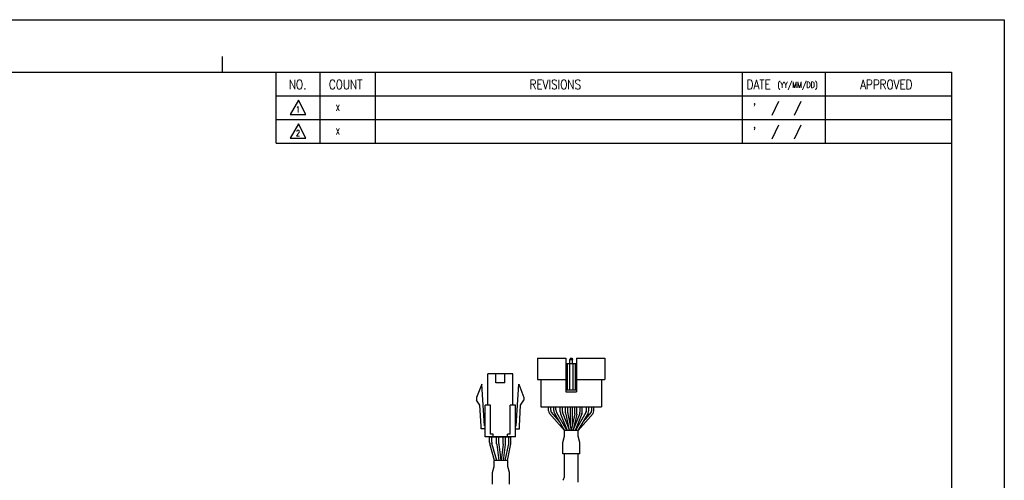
# Model space of a CAD drawing. Header units: millimetres. Extents: x 0 to 594, y 0 to 420.
# Tile 5 of 5: x 220 to 594, y 245 to 420. Entities that reach past the tile are written whole.
import ezdxf

# ---------------------------------------------------------------- set-up
doc = ezdxf.new("R2010")
doc.units = ezdxf.units.MM
doc.layers.add('DIM', color=3, linetype='Continuous')
doc.layers.add('SHEET', color=1, linetype='Continuous')
doc.styles.add('SHEET1', font='ROMANS.SHX', dxfattribs={"width": 0.8, "height": 3})

msp = doc.modelspace()

# ---------------------------------------------------------------- linework, layer by layer
at = {"color": 4}
msp.add_line((297, 406), (297, 400), dxfattribs=at)
at = {"color": 0}
for p, q in [((416.7076, 291.255), (416.7076, 283.255)), ((416.7076, 291.255), (427.5076, 291.255)), ((420.929, 271.3095), (420.929, 272.855)), ((421.729, 271.5265), (421.729, 272.855)), ((422.8669, 271.3817), (422.8669, 272.855)), ((423.1411, 270.3709), (426.9575, 263.855)), ((423.6669, 271.5987), (423.6669, 272.855)), ((423.9411, 270.5879), (427.8847, 263.855)), ((425.3483, 270.8611), (425.3483, 272.855)), ((425.4916, 270.1177), (427.9991, 263.855)), ((426.1483, 271.0153), (426.1483, 272.855)), ((426.2916, 270.2719), (428.8608, 263.855)), ((427.3669, 270.4741), (427.3669, 272.855)), ((428.1669, 270.5189), (428.1669, 272.855)), ((432.7236, 270.2719), (430.1544, 263.855)), ((430.8669, 270.5189), (430.8669, 272.855)), ((433.5236, 270.1177), (431.0161, 263.855)), ((435.0926, 270.5879), (431.1491, 263.855)), ((431.6669, 270.475), (431.6669, 272.855)), ((435.8926, 270.3709), (432.0762, 263.855)), ((432.8669, 271.0153), (432.8669, 272.855)), ((433.6669, 270.8611), (433.6669, 272.855)), ((435.3669, 271.5987), (435.3669, 272.855)), ((436.1669, 271.3817), (436.1669, 272.855)), ((437.2862, 271.5265), (437.2862, 272.855)), ((438.0862, 271.3095), (438.0862, 272.855)), ((432.1074, 263.855), (426.9081, 263.855)), ((426.9081, 261.6064), (426.9081, 263.855)), ((432.1074, 261.6064), (432.1074, 263.855)), ((401.1954, 258.7834), (401.1954, 261.3779)), ((401.2128, 258.5199), (402.0292, 252.3779)), ((401.9954, 258.8364), (401.9954, 261.3779)), ((402.0128, 258.5728), (402.8363, 252.3779)), ((403.6779, 258.5728), (402.8544, 252.3779)), ((404.4779, 258.5199), (403.6615, 252.3779)), ((403.6954, 258.8364), (403.6954, 261.3779)), ((404.4954, 258.7834), (404.4954, 261.3779)), ((426.2877, 259.2804), (426.9081, 261.6064)), ((426.2877, 254.8706), (426.2877, 259.2804)), ((432.7275, 259.2818), (432.1074, 261.6064)), ((432.7275, 254.8706), (432.7275, 259.2818)), ((432.7275, 254.8706), (426.2877, 254.8706)), ((405.4359, 252.3779), (400.2366, 252.3779)), ((400.2366, 250.1292), (400.2366, 252.3779)), ((405.4359, 250.1292), (405.4359, 252.3779)), ((399.6162, 247.8033), (400.2366, 250.1292)), ((399.6162, 243.3935), (399.6162, 247.8033)), ((406.056, 247.8047), (405.4359, 250.1292)), ((406.056, 243.3935), (406.056, 247.8047))]:
    msp.add_line(p, q, dxfattribs=at)
for p, q in [((427.5076, 291.255), (427.5076, 278.455)), ((427.5076, 289.255), (431.5076, 289.255)), ((428.0076, 289.255), (428.0076, 279.255)), ((428.9076, 289.255), (428.9076, 279.255)), ((429.2076, 291.255), (429.0076, 290.755)), ((429.0076, 289.255), (429.0076, 290.755)), ((429.0076, 290.755), (430.0076, 290.755)), ((429.2076, 291.255), (429.8076, 291.255)), ((429.8076, 291.255), (430.0076, 290.755)), ((430.0076, 289.255), (430.0076, 290.755)), ((430.1076, 289.255), (430.1076, 279.255)), ((431.0076, 289.255), (431.0076, 279.255)), ((431.5076, 291.255), (431.5076, 278.455)), ((431.5076, 291.255), (442.3076, 291.255)), ((442.3076, 291.255), (442.3076, 283.255)), ((397.8252, 273.3779), (397.8252, 285.3779)), ((400.8752, 281.9779), (400.8752, 285.3779)), ((404.2752, 281.9779), (404.2752, 285.3779)), ((407.3252, 273.3779), (407.3252, 285.3779)), ((395.5752, 281.3779), (393.5752, 276.3779)), ((396.5252, 265.5779), (395.5752, 281.3779)), ((408.6252, 265.5779), (409.5752, 281.3779)), ((409.5752, 281.3779), (411.5752, 276.3779)), ((416.7076, 283.255), (427.5076, 283.255)), ((418.0076, 283.255), (418.0076, 272.855)), ((431.5076, 283.255), (442.3076, 283.255)), ((441.0076, 283.255), (441.0076, 272.855)), ((427.5076, 279.255), (431.5076, 279.255)), ((427.5076, 278.455), (431.5076, 278.455)), ((393.5752, 276.3779), (393.5752, 275.3779)), ((394.8524, 273.4059), (393.5752, 275.3779)), ((395.3274, 265.5059), (394.8524, 273.4059)), ((396.8252, 261.3779), (396.8252, 273.3779)), ((398.8252, 262.3779), (398.8252, 273.3779)), ((406.3252, 262.3779), (406.3252, 273.3779)), ((408.3252, 261.3779), (408.3252, 273.3779)), ((409.8231, 265.5059), (410.2981, 273.4059)), ((410.2981, 273.4059), (411.5752, 275.3779)), ((411.5752, 276.3779), (411.5752, 275.3779)), ((418.0076, 272.855), (441.0076, 272.855)), ((422.8669, 272.855), (436.1669, 272.855)), ((429.1169, 272.855), (429.1169, 265.7379)), ((429.9169, 272.855), (429.9169, 265.7379)), ((395.3252, 264.3779), (395.3252, 265.5779)), ((409.8252, 264.3779), (409.8252, 265.5779)), ((399.8252, 261.3779), (399.8252, 262.3779)), ((405.3252, 261.3779), (405.3252, 262.3779)), ((398.5189, 259.2599), (398.5189, 261.3779)), ((398.5189, 261.3779), (406.6315, 261.3779)), ((400.382, 252.3779), (398.594, 258.717)), ((399.3189, 259.3705), (399.3189, 261.3779)), ((401.2132, 252.3779), (399.394, 258.8276)), ((404.4776, 252.3779), (405.7907, 258.7775)), ((405.2942, 252.3779), (406.5907, 258.6963)), ((405.8315, 259.1795), (405.8315, 261.3779)), ((406.6315, 259.0983), (406.6315, 261.3779)), ((426.9076, 246.2373), (426.9076, 254.8706)), ((432.1076, 254.8706), (426.9076, 254.8706)), ((432.1076, 244.1585), (432.1076, 254.8706))]:
    msp.add_line(p, q)
at = {"color": 6}
msp.add_lwpolyline([(0, 420), (594, 420), (594, 0), (0, 0)], close=True, dxfattribs=at)
at = {"color": 4}
msp.add_lwpolyline([(20, 400), (574, 400), (574, 20), (20, 20)], close=True, dxfattribs=at)
for points in [[(407.3252, 285.3779), (397.8252, 285.3779)], [(404.2752, 281.9779), (400.8752, 281.9779)], [(398.8252, 273.3779), (396.8252, 273.3779)], [(408.3252, 273.3779), (406.3252, 273.3779)], [(396.8252, 265.5779), (396.5252, 265.5779)], [(408.3252, 265.5779), (408.6252, 265.5779)], [(396.8252, 264.3779), (395.3252, 264.3779)], [(396.8252, 264.3779), (395.3252, 264.3779)], [(399.8252, 262.3779), (398.8252, 262.3779)], [(406.3252, 262.3779), (405.3252, 262.3779)], [(408.3252, 264.3779), (409.8252, 264.3779)], [(408.3252, 264.3779), (409.8252, 264.3779)], [(408.3252, 261.3779), (396.8252, 261.3779)]]:
    msp.add_lwpolyline(points)
at = {"color": 0}
for centre, start, end in [((422.929, 271.3095), 180, 210.358277), ((423.729, 271.5265), 180, 203.791628), ((424.8669, 271.3817), 180, 210.358277), ((425.6669, 271.5987), 180, 210.358277), ((427.3483, 270.8611), 180.000001, 201.819992), ((428.1483, 271.0153), 180.000001, 201.819992), ((430.8669, 271.0153), 338.180009, 0), ((431.6669, 270.8611), 338.180009, 0), ((433.3669, 271.5987), 329.641723, 0), ((434.1669, 271.3817), 329.641723, 0), ((435.2862, 271.5265), 336.208372, 0), ((436.0862, 271.3095), 329.641723, 0), ((403.1954, 258.7834), 180, 187.571875), ((403.9954, 258.8364), 180, 187.571875), ((401.6954, 258.8364), 352.428125, 0), ((402.4954, 258.7834), 352.428125, 0)]:
    msp.add_arc(centre, 2, start, end, dxfattribs=at)
for centre, start, end in [((429.3669, 270.4741), 180, 192.18873), ((430.1669, 270.5189), 180, 191.729285), ((428.8669, 270.5189), 348.270715, 0), ((429.6669, 270.475), 347.756403, 0), ((400.5189, 259.2599), 180, 195.750963), ((401.3189, 259.3705), 180, 195.750963), ((403.8315, 259.1795), 348.404564, 0), ((404.6315, 259.0983), 348.404564, 0), ((424.9076, 246.2373), 316.419966, 360)]:
    msp.add_arc(centre, 2, start, end)
at = {"layer": 'DIM', "color": 0}
for p, q in [((421.2033, 270.2987), (426.9081, 263.855)), ((421.899, 270.7197), (424.9655, 267.2561)), ((427.4119, 270.0518), (428.6212, 264.4535)), ((428.2086, 270.1123), (429.5078, 263.855)), ((430.8251, 270.1123), (429.5259, 263.855)), ((431.6214, 270.0509), (430.4217, 264.5227)), ((437.812, 270.2987), (432.1071, 263.855)), ((437.1162, 270.7197), (434.0497, 267.2561))]:
    msp.add_line(p, q, dxfattribs=at)
at = {"layer": 'SHEET', "color": 7}
for q in [(317.5, 400), (574, 373)]:
    msp.add_line((317.5, 373), q, dxfattribs=at)
at = {"layer": 'SHEET'}
for p, q in [((334, 400), (334, 373)), ((355, 400), (355, 373)), ((494.5, 400), (494.5, 373)), ((526, 400), (526, 373)), ((317.5, 391), (574, 391)), ((508.2099, 388.911), (505.7077, 383.5959)), ((516.7362, 388.9028), (514.2339, 383.5877)), ((317.5, 382), (574, 382)), ((508.2099, 379.911), (505.7077, 374.5959)), ((516.7362, 379.9028), (514.2339, 374.5877))]:
    msp.add_line(p, q, dxfattribs=at)
at = {"layer": 'SHEET', "color": 1, "linetype": 'Continuous'}
for p, q in [((325.9146, 389.416), (322.7394, 384.0064)), ((328.737, 384.0064), (325.9146, 389.416)), ((322.7394, 384.0064), (328.737, 384.0064)), ((325.9146, 380.416), (322.7394, 375.0064)), ((328.737, 375.0064), (325.9146, 380.416)), ((322.7394, 375.0064), (328.737, 375.0064))]:
    msp.add_line(p, q, dxfattribs=at)

# ---------------------------------------------------------------- texts
at = {"layer": 'SHEET', "style": 'SHEET1', "width": 0.8}
for s, height, p in [('NO.', 3.6, (322.256, 393.5466)), ('COUNT', 3.6, (337.4711, 393.5466)), ('DATE', 3.6, (496.1592, 393.5466)), ('(YY/MM/DD)', 2.25, (507.8838, 394.0859)), ('APPROVED', 3.6, (539.2502, 393.5466)), ('1', 2.25, (324.9764, 384.746)), ('X', 2.25, (340.1186, 385.3874)), ("'", 3.6, (498.4958, 384.5633)), ('2', 2.25, (324.9764, 375.746)), ('X', 2.25, (340.1186, 376.3874)), ("'", 3.6, (498.4958, 375.5633))]:
    msp.add_text(s, height=height, dxfattribs=at).set_placement(p)
at = {"layer": 'SHEET', "color": 7, "style": 'SHEET1', "width": 0.8}
msp.add_text('REVISIONS', height=3.6, dxfattribs=at).set_placement((413.7181, 393.5466))

doc.saveas('drawing.dxf')
